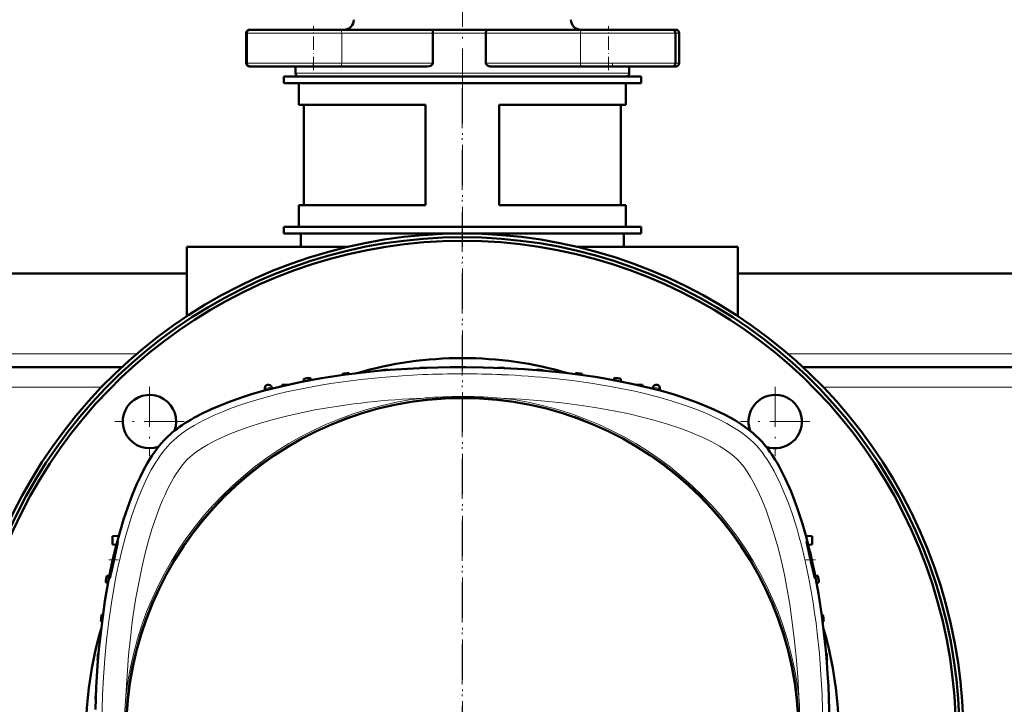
# Model space of a CAD drawing. Extents: x -1861 to 2179, y -1874 to 646.
# Tile 27 of 73: x 19 to 314, y -1367 to -1162. Entities that reach past the tile are written whole.
import ezdxf

# ---------------------------------------------------------------- set-up
doc = ezdxf.new("R2010")
doc.units = 0
doc.linetypes.add('DASHDOT', pattern=[18.5, 12, -3, 0.5, -3])

msp = doc.modelspace()

# ---------------------------------------------------------------- linework, layer by layer
at = {"color": 7, "linetype": 'DASHDOT', "lineweight": 18}
for p, q in [((151.57, -1182.93), (151.57, -1139.9)), ((151.57, -1181.35), (151.57, -1571.35)), ((151.56, -1182.81), (151.56, -1569.87)), ((57.87, -1272.25), (57.87, -1293.05)), ((245.25, -1272.25), (245.25, -1293.05)), ((68.27, -1282.65), (47.47, -1282.65)), ((255.65, -1282.65), (234.85, -1282.65))]:
    msp.add_line(p, q, dxfattribs=at)
at = {"color": 7, "linetype": 'DASHDOT', "lineweight": 18, "ltscale": 0.329999}
for p, q in [((106.99, -1177.44), (106.99, -1164.24)), ((195.37, -1177.44), (195.37, -1164.24))]:
    msp.add_line(p, q, dxfattribs=at)
at = {"color": 7, "lineweight": 18}
for p, q in [((86.86, -1166.34), (86.99, -1166.34)), ((86.99, -1166.34), (106.99, -1166.34)), ((106.99, -1166.34), (115.44, -1166.34)), ((142.72, -1166.34), (115.44, -1166.34)), ((115.44, -1166.34), (115.44, -1175.34)), ((142.72, -1166.34), (151.57, -1166.34)), ((151.57, -1166.34), (158.61, -1166.34)), ((186.92, -1166.34), (158.61, -1166.34)), ((186.92, -1166.34), (195.37, -1166.34)), ((186.92, -1166.34), (186.92, -1175.34)), ((195.37, -1166.34), (215.37, -1166.34)), ((215.37, -1166.34), (216.52, -1166.34)), ((86.99, -1175.34), (86.86, -1175.34)), ((106.99, -1175.34), (86.99, -1175.34)), ((115.44, -1175.34), (106.99, -1175.34)), ((115.44, -1175.34), (142.72, -1175.34)), ((158.61, -1175.34), (186.92, -1175.34)), ((195.37, -1175.34), (186.92, -1175.34)), ((215.37, -1175.34), (195.37, -1175.34)), ((216.52, -1175.34), (215.37, -1175.34)), ((151.57, -1178.34), (101.57, -1178.34)), ((201.57, -1178.34), (151.57, -1178.34)), ((54.09, -1262.34), (-70.96, -1262.34)), ((374.09, -1262.34), (249.04, -1262.34)), ((43.48, -1272.34), (-60.35, -1272.34)), ((363.48, -1272.34), (259.65, -1272.34))]:
    msp.add_line(p, q, dxfattribs=at)
at = {"color": 7, "lineweight": 50}
for p, q in [((86.86, -1166.34), (86.86, -1175.34)), ((86.99, -1166.34), (86.99, -1175.34)), ((88.18, -1165.34), (87.86, -1165.34)), ((106.99, -1165.34), (87.99, -1165.34)), ((115.02, -1165.34), (106.99, -1165.34)), ((115.02, -1165.34), (142.59, -1165.34)), ((151.57, -1165.34), (142.59, -1165.34)), ((142.72, -1166.34), (142.72, -1175.34)), ((158.76, -1165.34), (151.57, -1165.34)), ((158.61, -1166.34), (158.61, -1175.34)), ((158.76, -1165.34), (187.34, -1165.34)), ((195.37, -1165.34), (187.34, -1165.34)), ((214.37, -1165.34), (195.37, -1165.34)), ((215.52, -1165.34), (214.37, -1165.34)), ((215.37, -1166.34), (215.37, -1175.34)), ((216.52, -1166.34), (216.52, -1175.34)), ((87.86, -1176.34), (87.98, -1176.34)), ((87.99, -1176.34), (115.02, -1176.34)), ((101.57, -1176.34), (101.57, -1178.34)), ((141.06, -1176.34), (115.02, -1176.34)), ((187.34, -1176.34), (160.37, -1176.34)), ((187.34, -1176.34), (214.37, -1176.34)), ((201.57, -1176.34), (201.57, -1178.34)), ((214.38, -1176.34), (215.52, -1176.34)), ((98.07, -1179.34), (151.57, -1179.34)), ((98.07, -1179.34), (98.07, -1181.34)), ((102.57, -1179.34), (151.57, -1179.34)), ((151.57, -1179.34), (205.07, -1179.34)), ((151.57, -1179.34), (200.57, -1179.34)), ((205.07, -1179.34), (205.07, -1181.34)), ((98.07, -1181.34), (151.57, -1181.34)), ((102.57, -1187.84), (102.57, -1181.34)), ((151.57, -1181.34), (205.07, -1181.34)), ((200.57, -1187.84), (200.57, -1181.34)), ((140.57, -1187.84), (102.57, -1187.84)), ((104.07, -1217.84), (104.07, -1187.84)), ((140.57, -1217.84), (140.57, -1187.84)), ((200.57, -1187.84), (162.57, -1187.84)), ((162.57, -1217.84), (162.57, -1187.84)), ((199.07, -1217.84), (199.07, -1187.84)), ((140.57, -1217.84), (102.57, -1217.84)), ((102.57, -1224.34), (102.57, -1217.84)), ((200.57, -1217.84), (162.57, -1217.84)), ((200.57, -1224.34), (200.57, -1217.84)), ((98.07, -1224.34), (151.57, -1224.34)), ((98.07, -1224.34), (98.07, -1226.34)), ((98.07, -1226.34), (151.57, -1226.34)), ((151.57, -1224.34), (102.57, -1224.34)), ((103.17, -1230.34), (103.17, -1226.34)), ((151.57, -1224.34), (205.07, -1224.34)), ((200.57, -1224.34), (151.57, -1224.34)), ((151.57, -1226.34), (205.07, -1226.34)), ((199.97, -1226.34), (199.97, -1230.34)), ((205.07, -1224.34), (205.07, -1226.34)), ((69.07, -1230.34), (117.19, -1230.34)), ((69.07, -1251.08), (69.07, -1230.34)), ((185.94, -1230.34), (234.07, -1230.34)), ((234.07, -1251.08), (234.07, -1230.34)), ((69.07, -1238.34), (-85.93, -1238.34)), ((389.07, -1238.34), (234.07, -1238.34)), ((49.59, -1266.34), (-66.46, -1266.34)), ((127.31, -1267.25), (127.3, -1267.4)), ((129.31, -1267.11), (129.31, -1267.23)), ((138.93, -1266.59), (138.93, -1266.63)), ((140.93, -1266.52), (140.93, -1266.54)), ((162.18, -1266.52), (162.18, -1266.54)), ((164.18, -1266.59), (164.18, -1266.63)), ((173.81, -1267.11), (173.8, -1267.23)), ((175.81, -1267.25), (175.81, -1267.4)), ((369.59, -1266.34), (253.54, -1266.34)), ((104.06, -1269.83), (104.03, -1270.66)), ((106.06, -1269.54), (106.08, -1270.26)), ((115.68, -1268.33), (115.67, -1268.72)), ((117.68, -1268.11), (117.69, -1268.45)), ((185.43, -1268.11), (185.42, -1268.45)), ((187.43, -1268.33), (187.45, -1268.72)), ((197.06, -1269.54), (197.03, -1270.26)), ((199.06, -1269.83), (199.09, -1270.66)), ((92.38, -1273.36), (92.4, -1272.75)), ((92.4, -1272.57), (92.4, -1272.75)), ((94.48, -1272.8), (94.47, -1272.56)), ((97.56, -1271.64), (97.55, -1272.05)), ((99.33, -1271.64), (97.56, -1271.64)), ((205.56, -1271.64), (203.79, -1271.64)), ((205.56, -1271.64), (205.57, -1272.05)), ((208.63, -1272.8), (208.64, -1272.56)), ((210.71, -1272.57), (210.72, -1272.75)), ((210.74, -1273.36), (210.72, -1272.75)), ((48.65, -1316.87), (46.82, -1316.97)), ((46.82, -1319.47), (46.82, -1316.97)), ((254.46, -1316.87), (256.33, -1316.97)), ((256.33, -1316.97), (256.33, -1319.47)), ((47.95, -1319.53), (46.82, -1319.47)), ((255.16, -1319.53), (256.33, -1319.47)), ((45.87, -1328.81), (45.05, -1328.84)), ((258.07, -1328.84), (257.24, -1328.81)), ((45.48, -1330.87), (44.76, -1330.84)), ((258.36, -1330.84), (257.64, -1330.87)), ((43.54, -1340.47), (43.94, -1340.45)), ((259.57, -1340.47), (259.18, -1340.45)), ((43.67, -1342.48), (43.33, -1342.47)), ((259.79, -1342.47), (259.45, -1342.48)), ((42.62, -1352.09), (42.46, -1352.09)), ((260.65, -1352.09), (260.5, -1352.09)), ((42.45, -1354.1), (42.32, -1354.09)), ((260.79, -1354.09), (260.67, -1354.1)), ((41.84, -1363.72), (41.8, -1363.72)), ((261.31, -1363.72), (261.27, -1363.72)), ((41.76, -1365.72), (41.73, -1365.72)), ((261.38, -1365.72), (261.36, -1365.72))]:
    msp.add_line(p, q, dxfattribs=at)
at = {"color": 7, "linetype": 'DASHDOT', "lineweight": 18, "ltscale": 0.029999}
for p, q in [((106.86, -1176.44), (106.86, -1175.24)), ((196.52, -1176.44), (196.52, -1175.24))]:
    msp.add_line(p, q, dxfattribs=at)
at = {"color": 7, "linetype": 'DASHDOT', "lineweight": 18, "ltscale": 0.076287}
msp.add_line((45.67, -1324.04), (48.72, -1324.04), dxfattribs=at)
at = {"color": 7, "linetype": 'DASHDOT', "lineweight": 18, "ltscale": 0.075502}
msp.add_line((254.42, -1324.04), (257.44, -1324.04), dxfattribs=at)
at = {"color": 7, "lineweight": 50}
for points in [[(142.59, -1165.34), (142.6, -1165.35), (142.61, -1165.35), (142.62, -1165.37), (142.64, -1165.43), (142.69, -1165.67), (142.72, -1166.34)], [(158.76, -1165.34), (158.75, -1165.35), (158.74, -1165.35), (158.73, -1165.37), (158.7, -1165.43), (158.65, -1165.67), (158.61, -1166.34)], [(142.72, -1175.34), (142.68, -1175.56), (142.58, -1175.74), (142.43, -1175.9), (142.26, -1176.03), (141.98, -1176.17), (141.68, -1176.27), (141.06, -1176.34)], [(160.37, -1176.34), (159.93, -1176.31), (159.5, -1176.21), (159.1, -1176.03), (158.92, -1175.9), (158.76, -1175.75), (158.65, -1175.55), (158.61, -1175.34)], [(151.56, -1266.34), (157.8, -1266.41), (164.01, -1266.62), (170.19, -1266.96), (176.31, -1267.45), (182.36, -1268.08), (185.44, -1268.45), (188.49, -1268.87), (191.37, -1269.3), (194.23, -1269.77), (198.3, -1270.5), (202.32, -1271.32), (206.26, -1272.22)], [(76.19, -1279.03), (78.84, -1277.89), (81.54, -1276.82), (84.28, -1275.84), (86.36, -1275.14), (88.45, -1274.49), (92.65, -1273.29), (96.86, -1272.22)], [(206.26, -1272.22), (210.46, -1273.29), (214.67, -1274.49), (216.76, -1275.15), (218.84, -1275.84), (221.58, -1276.82), (224.28, -1277.89), (226.92, -1279.03)], [(226.92, -1279.03), (228.56, -1279.79), (230.25, -1280.63), (231.81, -1281.47), (233.37, -1282.37), (235.2, -1283.53), (236.98, -1284.79), (238.69, -1286.15), (239.5, -1286.87), (240.28, -1287.62)], [(41.66, -1368.81), (41.91, -1362.22), (42.1, -1358.93), (42.33, -1355.66), (42.74, -1350.78), (43.25, -1345.93), (43.85, -1341.12), (44.54, -1336.37), (45.01, -1333.53), (45.51, -1330.71), (46.24, -1327), (47.03, -1323.34), (47.89, -1319.76), (48.95, -1315.81), (50.1, -1311.96), (51.34, -1308.24), (52.68, -1304.67), (53.38, -1302.94), (54.11, -1301.26), (55.13, -1299.08), (56.19, -1297), (57.3, -1295.02), (58.6, -1292.92), (59.96, -1290.98), (60.69, -1290.02), (61.44, -1289.12), (62.13, -1288.35), (62.83, -1287.62)], [(248.87, -1300.98), (250.01, -1303.62), (251.08, -1306.32), (252.06, -1309.06), (252.76, -1311.14), (253.41, -1313.23), (254.61, -1317.44), (255.68, -1321.64)], [(48.01, -1319.79), (47.59, -1321.33), (46.85, -1324.47), (46.32, -1327.06), (45.97, -1329.1), (45.93, -1329.49), (45.93, -1329.53), (45.94, -1329.54), (45.94, -1329.54), (45.94, -1329.54), (45.94, -1329.54)], [(46.36, -1327.95), (47.38, -1323.4), (47.91, -1321.04), (48.3, -1319.29), (48.42, -1318.69), (48.43, -1318.56)], [(48.42, -1318.54), (48.42, -1318.54), (48.42, -1318.55), (48.4, -1318.57), (48.32, -1318.78)], [(254.69, -1318.54), (254.69, -1318.54), (254.69, -1318.55), (254.69, -1318.55), (254.68, -1318.57), (254.71, -1318.8)], [(256.96, -1327.95), (256.55, -1325.78), (256.02, -1323.36), (255.44, -1321), (254.96, -1319.28), (254.76, -1318.69), (254.71, -1318.56)], [(254.92, -1319.8), (255.98, -1324.5), (256.56, -1327.07), (257.03, -1329.1), (257.14, -1329.49), (257.16, -1329.54), (257.17, -1329.54), (257.17, -1329.54)], [(45.94, -1329.54), (45.95, -1329.54), (45.95, -1329.54), (45.97, -1329.5), (46.08, -1329.13)], [(257.17, -1329.54), (257.17, -1329.54), (257.17, -1329.54), (257.18, -1329.54), (257.18, -1329.53), (257.18, -1329.49), (257.15, -1329.12)]]:
    msp.add_lwpolyline(points, dxfattribs=at)
at = {"color": 7, "lineweight": 18}
for points in [[(139.7, -1268.6), (133.52, -1268.94), (127.36, -1269.41), (121.24, -1270.04), (118.17, -1270.41), (115.11, -1270.83), (112.13, -1271.27), (109.16, -1271.76), (104, -1272.71), (101.44, -1273.23), (98.91, -1273.79), (96.4, -1274.39), (93.91, -1275.02), (91.45, -1275.7), (89.03, -1276.41), (86.98, -1277.05), (84.96, -1277.72), (82.32, -1278.67), (79.75, -1279.68), (77.24, -1280.75), (75.67, -1281.48), (74.14, -1282.24), (72.66, -1283.01), (71.24, -1283.82), (69.4, -1284.95), (67.68, -1286.13), (66.09, -1287.37), (65.14, -1288.19), (64.25, -1289.03)], [(238.87, -1289.03), (237.77, -1288.01), (236.57, -1287), (235.26, -1286.01), (234.22, -1285.28), (233.12, -1284.57), (230.78, -1283.19), (228.27, -1281.88), (225.6, -1280.63), (223.83, -1279.87), (222.01, -1279.14), (220.1, -1278.41), (218.14, -1277.72), (214.14, -1276.43), (210.01, -1275.24), (205.75, -1274.16), (203.2, -1273.57), (200.62, -1273.01), (195.38, -1272), (190.03, -1271.12), (184.6, -1270.37), (179.11, -1269.74)], [(226.28, -1288.72), (224.85, -1288), (223.37, -1287.3), (221.74, -1286.58), (220.06, -1285.89), (216.69, -1284.63), (213.04, -1283.41), (209.28, -1282.3), (205.42, -1281.28), (201.48, -1280.35), (197.48, -1279.52), (192.46, -1278.6), (187.37, -1277.8), (184.38, -1277.39), (181.37, -1277.03), (175.32, -1276.4), (169.23, -1275.93), (163.11, -1275.59)], [(107.4, -1279.18), (103.32, -1279.99), (99.3, -1280.89), (95.35, -1281.88), (91.46, -1282.98), (87.68, -1284.19), (85.75, -1284.87), (83.87, -1285.57), (82.22, -1286.23), (80.61, -1286.91)], [(80.61, -1286.91), (77.85, -1288.2), (76.51, -1288.89), (75.22, -1289.6), (74.05, -1290.29), (72.94, -1291), (71.34, -1292.14), (69.94, -1293.28), (69.2, -1293.98)], [(64.25, -1289.03), (63.19, -1290.16), (62.16, -1291.39), (61.17, -1292.71), (60.45, -1293.76), (59.75, -1294.84), (58.4, -1297.13), (57.3, -1299.23), (56.25, -1301.41), (55.25, -1303.67), (54.54, -1305.41), (53.86, -1307.18), (52.58, -1310.8), (51.54, -1314.1), (50.57, -1317.47), (49.68, -1320.89), (49.07, -1323.41), (48.51, -1325.96), (47.94, -1328.68), (47.42, -1331.43), (46.49, -1336.9), (45.7, -1342.42), (45.04, -1348), (44.5, -1353.61), (44.09, -1359.25), (43.81, -1364.49)], [(233.92, -1293.98), (232.97, -1293.11), (231.86, -1292.21), (230.62, -1291.31), (229.62, -1290.65), (228.56, -1289.99), (226.28, -1288.72)], [(259.3, -1364.49), (258.96, -1358.31), (258.49, -1352.15), (257.86, -1346.03), (257.49, -1342.96), (257.07, -1339.9), (256.63, -1336.91), (256.14, -1333.94), (255.25, -1329.1), (254.25, -1324.31), (253.11, -1319.61), (252.48, -1317.24), (251.82, -1314.9), (251.14, -1312.69), (250.43, -1310.51), (249.21, -1307.07), (247.89, -1303.74), (247.17, -1302.08), (246.42, -1300.45), (245.68, -1298.96), (244.92, -1297.51), (243.54, -1295.13), (242.81, -1293.98), (242.06, -1292.88), (241.31, -1291.85), (240.53, -1290.87), (239.71, -1289.92), (238.87, -1289.03)], [(69.2, -1293.98), (68.32, -1294.93), (67.42, -1296.04), (66.53, -1297.27), (65.86, -1298.28), (65.2, -1299.34), (63.93, -1301.62)], [(252.31, -1364.79), (251.99, -1358.91), (251.54, -1353.06), (250.98, -1347.48), (250.29, -1341.95), (249.63, -1337.43), (248.86, -1332.95), (248, -1328.53), (247.01, -1324.07), (245.9, -1319.71), (244.8, -1315.87), (243.6, -1312.14), (242.42, -1308.9), (241.15, -1305.78), (239.96, -1303.16), (238.69, -1300.7), (237.89, -1299.31), (237.08, -1297.99), (235.93, -1296.34), (234.78, -1294.91), (233.92, -1293.98)], [(63.93, -1301.62), (63.21, -1303.05), (62.52, -1304.53), (61.8, -1306.16), (61.1, -1307.84), (59.84, -1311.21), (58.62, -1314.86), (57.51, -1318.62), (56.49, -1322.48), (55.57, -1326.42), (54.73, -1330.42), (53.81, -1335.44), (53.02, -1340.53), (52.61, -1343.52), (52.24, -1346.53), (51.62, -1352.58), (51.14, -1358.67), (50.81, -1364.79)]]:
    msp.add_lwpolyline(points, dxfattribs=at)
msp.add_circle((151.56, -1376.34), 101, dxfattribs=at)
at = {"color": 7, "lineweight": 50}
msp.add_circle((151.56, -1376.34), 100.74, dxfattribs=at)
for centre, radius, start, end in [((116.07, -1162.34), 3, 270, 360), ((187.07, -1162.34), 3, 180, 270), ((87.86, -1166.34), 1, 90, 180), ((87.99, -1166.34), 1, 90, 180), ((214.37, -1166.34), 1, 0, 90), ((215.52, -1166.34), 1, 0, 90), ((87.86, -1175.34), 1, 180, 270), ((87.99, -1175.34), 1, 180, 270), ((214.37, -1175.34), 1, 270, 360), ((215.52, -1175.34), 1, 270, 360), ((102.57, -1178.34), 1, 180, 270), ((200.57, -1178.34), 1, 270, 360), ((151.57, -1376.35), 150, 308.9754, 231.0147), ((151.56, -1376.34), 148.87, 309.4826, 230.5172), ((151.56, -1376.34), 147.82, 309.9547, 230.0451), ((151.56, -1376.34), 112.7, 73.714, 106.286), ((151.56, -1591.34), 325, 93.9256, 94.2791), ((151.56, -1591.34), 325, 91.8735, 92.2263), ((151.56, -1591.34), 325, 89.8237, 90.1763), ((151.56, -1591.34), 325, 87.7737, 88.1265), ((151.56, -1591.34), 325, 85.7209, 86.0744), ((151.56, -1591.34), 325, 98.0479, 98.4041), ((151.56, -1591.34), 325, 95.9829, 96.3375), ((151.56, -1591.34), 325, 83.6625, 84.0172), ((151.56, -1591.34), 325, 81.5959, 81.9522), ((93.4, -1272.6), 1, 100.3399, 178), ((151.56, -1591.34), 325, 100.3274, 100.3399), ((93.47, -1272.59), 1, 63.2924, 100.3274), ((93.47, -1272.59), 1, 2, 63.2924), ((209.64, -1272.59), 1, 116.6987, 178), ((209.64, -1272.59), 1, 79.6727, 116.6987), ((151.56, -1591.34), 325, 79.6601, 79.6727), ((209.71, -1272.6), 1, 2, 79.6601), ((57.87, -1282.65), 8, 340.2966, 289.7045), ((245.25, -1282.65), 8, 73.6479, 199.7036), ((245.25, -1282.65), 8, 250.2965, 73.6479), ((68.15, -1325.39), 20.9, 161.5709, 164.4634), ((48.41, -1318.56), 0.0181, 345.2469, 52.7118), ((254.68, -1318.57), 0.03, 20.9032, 64.4524), ((281.23, -1313.81), 26.98, 190.6516, 192.8383), ((366.56, -1376.34), 325, 171.5959, 171.9522), ((1.6, -1317.94), 45.87, 345.8814, 347.3994), ((227.41, -1333.24), 30.02, 7.8714, 10.1339), ((-63.44, -1376.34), 325, 8.0479, 8.4041), ((366.56, -1376.34), 325, 173.6625, 174.0172), ((-63.44, -1376.34), 325, 5.9829, 6.3375), ((151.56, -1376.34), 112.7, 163.7063, 196.2938), ((151.56, -1376.34), 112.7, 343.714, 16.286), ((366.56, -1376.34), 325, 175.7209, 176.0744), ((-63.44, -1376.34), 325, 3.9256, 4.2791), ((366.56, -1376.34), 325, 177.7737, 178.1265), ((-63.44, -1376.34), 325, 1.8735, 2.2263)]:
    msp.add_arc(centre, radius, start, end, dxfattribs=at)
at = {"color": 7, "lineweight": 18}
for centre, radius, start, end in [((151.56, -1546.81), 278.46, 87.5597, 92.4395), ((152.34, -1530.41), 262.04, 84.1371, 87.5794), ((151.56, -1591.38), 324.07, 100.1495, 100.5184), ((151.56, -1591.38), 324.07, 79.4816, 79.8505), ((151.56, -1376.34), 101.41, 96.5423, 173.4568), ((151.55, -1422.47), 147.33, 93.8374, 94.4935), ((151.56, -1422.65), 147.51, 85.5067, 93.8371), ((151.56, -1376.34), 101.41, 6.5424, 83.4568), ((322.02, -1376.34), 278.46, 177.5597, 182.4396), ((197.87, -1376.34), 147.52, 175.507, 184.4923), ((105.24, -1376.34), 147.52, 355.507, 4.4923), ((-18.91, -1376.34), 278.46, 357.5597, 2.4396)]:
    msp.add_arc(centre, radius, start, end, dxfattribs=at)
for centre, major_axis, ratio, start_param, end_param in [((115.02, -1166.34), (0, -1), 0.422618, 1.570796, 3.141593), ((187.34, -1166.34), (0, -1), 0.422618, 3.141593, 4.712389), ((115.02, -1175.34), (0, -1), 0.422618, 0, 1.570796), ((187.34, -1175.34), (0, 1), 0.422618, 1.570796, 3.141593), ((155.69, -1307.93), (95.23, -1.54), 0.341842, 1.741831, 2.108111)]:
    msp.add_ellipse(centre, major_axis=major_axis, ratio=ratio, start_param=start_param, end_param=end_param, dxfattribs=at)
at = {"color": 7, "lineweight": 50}
for centre, major_axis, ratio, start_param, end_param in [((153.45, -1299.35), (96.68, -0.73), 0.341319, 1.592988, 2.19875), ((148.78, -1297), (90.71, 0.42), 0.335978, 2.496909, 2.814666), ((230.9, -1373.57), (0.42, -90.71), 0.335977, 2.496911, 2.814667), ((228.55, -1378.24), (-0.73, -96.68), 0.341319, 1.592988, 2.198749)]:
    msp.add_ellipse(centre, major_axis=major_axis, ratio=ratio, start_param=start_param, end_param=end_param, dxfattribs=at)

doc.saveas('drawing.dxf')
